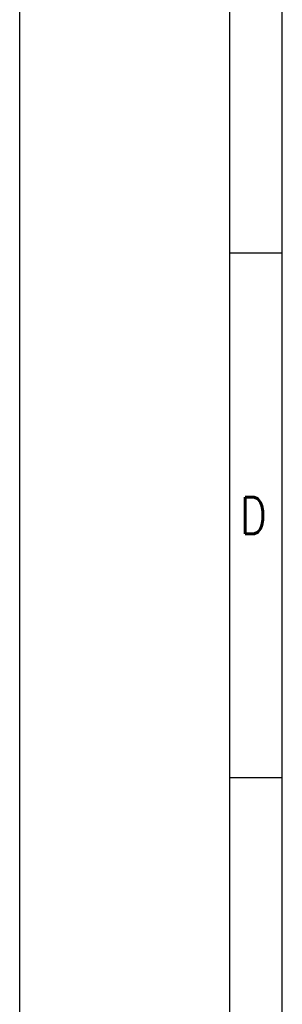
# Model space of a CAD drawing. Header units: millimetres. Extents: x 0 to 210, y 0 to 297.
# Tile 2 of 11: x 0 to 25, y 77 to 171. Entities that reach past the tile are written whole.
import ezdxf

# ---------------------------------------------------------------- set-up
doc = ezdxf.new("R2010")
doc.units = ezdxf.units.MM
doc.header["$LTSCALE"] = 19.36
doc.layers.get('0').update_dxf_attribs({"linetype": 'CONTINUOUS'})
doc.styles.get("Standard").update_dxf_attribs({"font": 'SIMPLEX.SHX', "width": 0.8})

msp = doc.modelspace()

# ---------------------------------------------------------------- linework, layer by layer
at = {"color": 7}
for p, q in [((0, 0), (0, 297)), ((25, 10), (25, 287)), ((24.9831, 148.5379), (20, 148.5379)), ((24.9831, 98.5379), (20, 98.5379))]:
    msp.add_line(p, q, dxfattribs=at)
at = {"color": 8}
msp.add_line((20, 5), (20, 292), dxfattribs=at)

# ---------------------------------------------------------------- texts
at = {"color": 8, "insert": (21, 125.2922), "char_height": 3.5, "width": 2.8, "attachment_point": 1, "line_spacing_factor": 0.9}
msp.add_mtext('D', dxfattribs=at)

doc.saveas('drawing.dxf')
